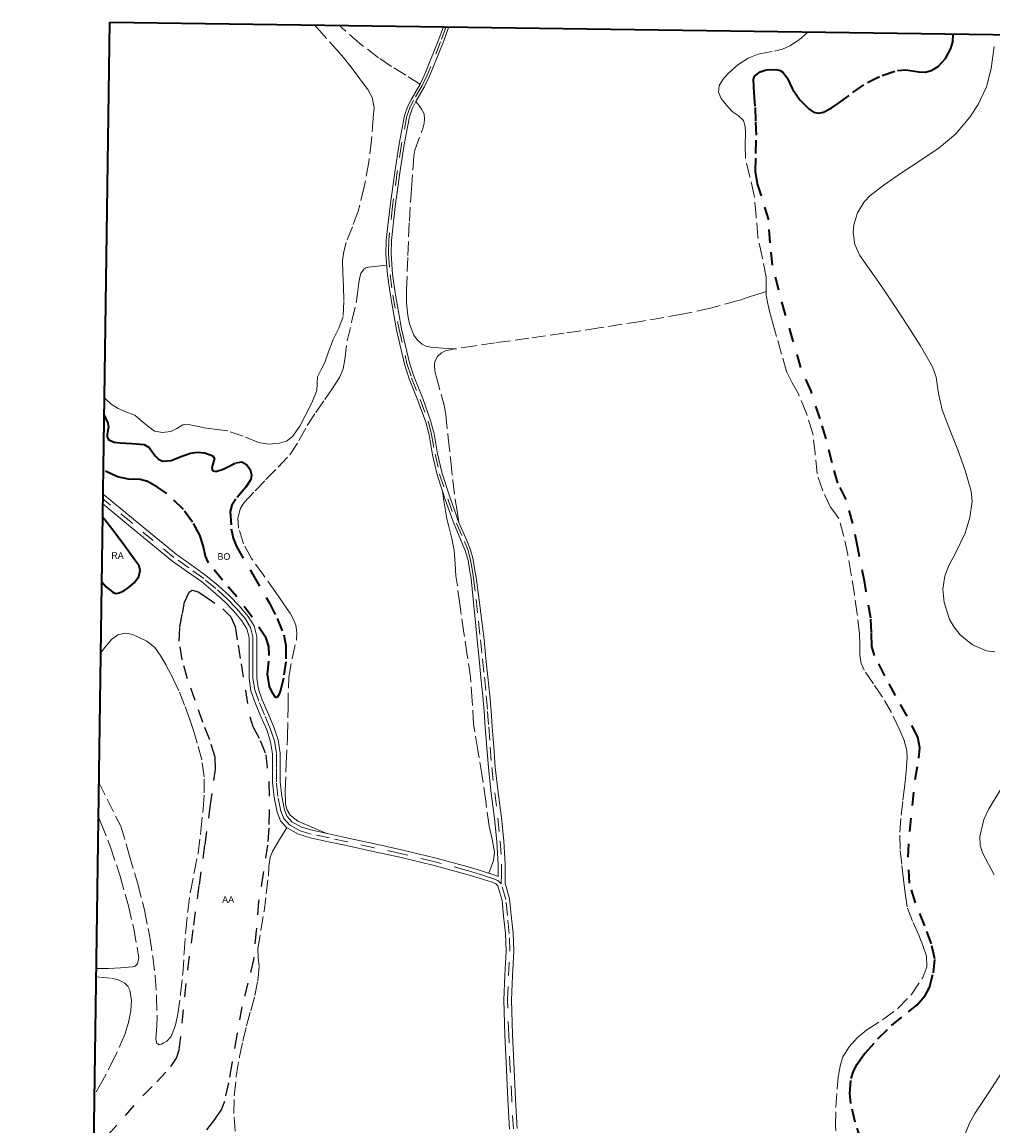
# Model space of a CAD drawing. Header units: metres. Extents: x 397317 to 400830, y 4588008 to 4590370.
# Tile 33 of 88: x 397317 to 397681, y 4589956 to 4590370. Entities that reach past the tile are written whole.
import ezdxf
from ezdxf.enums import TextEntityAlignment as Align

# ---------------------------------------------------------------- set-up
doc = ezdxf.new("R2010")
doc.units = ezdxf.units.M
doc.header["$MEASUREMENT"] = 0
doc.linetypes.add('bt5mv20_nopinta', pattern=[10, 5, -5])
doc.linetypes.add('bt5mv20_tlin1', pattern=[7, 5.25, -1.75])
for name, color, linetype, lineweight in [('ARB01_CN', 7, 'Continuous', 15), ('ARB01_LN', 7, 'Continuous', 15), ('COB01_CN', 7, 'Continuous', 15), ('COB01_LN', 7, 'Continuous', 15), ('FLU01_LN', 7, 'Continuous', 15), ('PAR01_LN', 7, 'Continuous', 15), ('RAI01_CN', 7, 'Continuous', 15), ('RAI01_LN', 7, 'Continuous', 15), ('VIA16_LN', 7, 'Continuous', 15), ('VIA19_LN', 7, 'Continuous', 15), ('VIR01_LN', 7, 'Continuous', 15)]:
    doc.layers.add(name, color=color, linetype=linetype, lineweight=lineweight)
doc.styles.add('034', font='txt')

msp = doc.modelspace()

# ---------------------------------------------------------------- linework, layer by layer
at = {"layer": 'ARB01_LN', "color": 3, "linetype": 'bt5mv20_nopinta', "lineweight": 25}
msp.add_polyline3d([(397349.59, 4589952.47, 142.87), (397356.12, 4589959.79, 143.67), (397362.62, 4589967.13, 144.5), (397367.89, 4589972.41, 144.92), (397373.18, 4589978.15, 145.31), (397375.25, 4589981.36, 145.75), (397376.34, 4589984.48, 146.28), (397379.52, 4590014.59, 147.86), (397381.78, 4590031.18, 148.57), (397383.88, 4590046.31, 149.9), (397386, 4590061.42, 150.94), (397387.97, 4590075.57, 150.97), (397389.93, 4590089.72, 150.98), (397389.8, 4590094.16, 150.98), (397387.74, 4590100.72, 150.98), (397385.18, 4590107.23, 150.98), (397382.27, 4590115.41, 150.8), (397379.39, 4590123.63, 150.55), (397377.43, 4590130.67, 150.5), (397376.3, 4590137.78, 150.55), (397376.56, 4590142.95, 150.77), (397377.5, 4590148.14, 151.21), (397378.31, 4590152.33, 151.84), (397379.99, 4590156.17, 152.83), (397381.14, 4590156.87, 153.42), (397383.4, 4590156.27, 154.6), (397385.57, 4590154.83, 155.43), (397392.7, 4590149.8, 156.66), (397395.64, 4590146.84, 157.21), (397397.25, 4590143.21, 157.74), (397398.39, 4590136.21, 158.65), (397399.5, 4590129.18, 159.48), (397401.12, 4590119.26, 160.24), (397402.76, 4590109.36, 160.75), (397403.94, 4590105.7, 160.9), (397406.71, 4590100.48, 161.05), (397408.78, 4590095.05, 161.25), (397409.95, 4590084.54, 162.46), (397410.08, 4590073.98, 163.43), (397409.89, 4590067.59, 163.44), (397409.41, 4590061.22, 163.43), (397407.78, 4590050.6, 163.42), (397406.09, 4590040.01, 163.4), (397405.22, 4590029.12, 163.3), (397404.15, 4590018.25, 163.02), (397402.04, 4590009.42, 162.68), (397399.85, 4590000.62, 162.3), (397397.93, 4589989.88, 161.82), (397396.03, 4589979.13, 161.31), (397394.76, 4589972.05, 160.89), (397393.28, 4589965.03, 159.92), (397392.15, 4589962.12, 159.22), (397389.52, 4589958.24, 158.02), (397386.61, 4589954.48, 156.77)], dxfattribs=at)
at = {"layer": 'COB01_LN', "color": 92, "linetype": 'bt5mv20_nopinta', "lineweight": 35}
for points in [[(397616.6, 4590221.1, 174.03), (397613.2, 4590231.46, 174.33), (397609.34, 4590240.4, 174.64), (397606.49, 4590250.29, 175.33), (397603.63, 4590260.17, 176), (397601.09, 4590269.42, 176.5), (397598.71, 4590278.72, 177), (397597.84, 4590287.21, 177.51), (397597.34, 4590295.74, 178.01), (397594.63, 4590304.8, 178.35), (397593.17, 4590309.31, 178.45), (397592.4, 4590313.92, 178.56), (397592.54, 4590320.7, 178.69), (397592.74, 4590327.49, 178.7), (397592.54, 4590332.97, 178.29), (397592.32, 4590338.45, 177.77), (397591.92, 4590343.41, 177.63), (397591.61, 4590348.37, 177.51), (397591.99, 4590349.67, 177.45), (397594.1, 4590351.32, 177.33), (397596.41, 4590352.01, 177.19), (397600.05, 4590352.16, 176.87), (397601.58, 4590351.81, 176.63), (397602.69, 4590351.19, 176.32), (397604.3, 4590349, 175.49), (397606.29, 4590344.75, 174.08), (397608.98, 4590340.8, 172.58), (397612.37, 4590337.45, 171.12), (397614.14, 4590336.19, 170.38), (397615.99, 4590335.74, 169.64), (397617.87, 4590336.14, 168.8), (397620.71, 4590337.61, 167.41), (397623.53, 4590339.5, 166.45), (397628.91, 4590343.49, 166.01), (397634.35, 4590347.35, 166.04), (397639.84, 4590349.95, 165.98), (397645.65, 4590351.85, 165.91), (397648.76, 4590352.07, 165.86), (397653.61, 4590351.26, 165.76), (397656.03, 4590351.16, 165.71), (397658.39, 4590351.79, 165.66), (397660.82, 4590353.31, 165.59), (397663.67, 4590356.34, 165.56), (397665.61, 4590360, 165.83), (397666.35, 4590362.57, 166.26), (397666.51, 4590365.53, 166.92)], [(397348.19, 4590222.46, 167.76), (397349.62, 4590219.53, 167.91), (397349.79, 4590217.95, 167.99), (397349.32, 4590215.36, 168.17), (397349.34, 4590214.19, 168.27), (397349.92, 4590213.22, 168.39), (397351.92, 4590212.35, 169.12), (397354.14, 4590212.11, 169.76), (397358.71, 4590211.84, 169.81), (397363.18, 4590211.53, 169.83), (397365.06, 4590210.4, 169.83), (397367.33, 4590207.3, 169.83), (397368.56, 4590205.95, 169.83), (397370.05, 4590205.24, 169.83), (397373.25, 4590205.49, 169.82), (397378.08, 4590207.4, 169.8), (397380.5, 4590208.28, 169.79), (397382.92, 4590208.65, 169.78), (397385.92, 4590208.32, 169.77), (397388.92, 4590207.31, 169.78), (397389.49, 4590206.23, 169.83), (397388.78, 4590203.72, 170.01), (397388.51, 4590202.57, 170.11), (397388.78, 4590201.78, 170.19), (397389.99, 4590201.41, 170.29), (397392.76, 4590202.3, 170.47), (397397.55, 4590204.64, 170.7), (397399.75, 4590204.99, 170.77), (397401.53, 4590204.01, 170.82), (397402.87, 4590202.07, 170.69), (397403.47, 4590200.14, 170.5), (397403.17, 4590198.42, 170.43), (397401.34, 4590195.44, 170.41), (397397.49, 4590190.97, 170.44), (397396.02, 4590188.7, 170.41), (397395.44, 4590186.41, 170.31), (397395.85, 4590179.81, 169.18), (397396.58, 4590176.4, 168.49), (397397.84, 4590173.18, 168.08), (397403.94, 4590162.7, 167.96), (397410.03, 4590152.26, 167.86), (397413.02, 4590146.24, 167.52), (397415.5, 4590140.05, 167.05), (397416.33, 4590136.12, 166.68), (397416.33, 4590130.02, 165.95), (397415.43, 4590123.91, 164.91), (397414.46, 4590119.73, 163.99), (397413.81, 4590117.88, 163.47), (397413.08, 4590116.54, 162.95), (397412.44, 4590116.58, 162.57), (397411.24, 4590118.4, 161.97), (397410.22, 4590120.69, 161.43), (397409.46, 4590125.3, 160.59), (397410.07, 4590132.37, 159.91), (397409.98, 4590135.73, 159.72), (397408.88, 4590138.83, 159.57), (397403.63, 4590146.73, 159.48), (397397.94, 4590154.33, 159.36), (397392.53, 4590160.65, 158.7), (397387.31, 4590167.09, 157.38), (397386.13, 4590169.55, 156.7), (397385.25, 4590173.56, 155.5), (397384.09, 4590177.49, 154.36), (397381.34, 4590182.42, 152.94), (397377.87, 4590187.08, 152), (397371.7, 4590193.09, 152.01), (397368.24, 4590195.54, 152.23), (397364.46, 4590197.59, 152.31), (397361.69, 4590198.34, 152.22), (397357.33, 4590198.55, 152.02), (397353.18, 4590199.35, 151.95), (397347.89, 4590201.86, 152.65)], [(397632.14, 4589950.35, 165.68), (397629.69, 4589957.29, 166.14), (397628.07, 4589964.31, 166.4), (397627.7, 4589968, 166.4), (397628.23, 4589973.65, 166.4), (397629.11, 4589976.42, 166.4), (397630.49, 4589979.08, 166.4), (397633.46, 4589983.21, 166.4), (397638.29, 4589988.52, 166.41), (397643.35, 4589993.54, 166.42), (397649.78, 4589998.66, 166.47), (397653.03, 4590001.34, 166.51), (397656, 4590004.85, 166.57), (397657.56, 4590007.83, 166.7), (397659.11, 4590013.35, 167.06), (397659.65, 4590018.62, 167.3), (397658.31, 4590024.15, 167.32), (397655.9, 4590030.93, 167.34), (397652.31, 4590039.59, 167.45), (397650.14, 4590046.98, 167.56), (397649.59, 4590056.68, 167.7), (397650.23, 4590066.39, 167.84), (397651.23, 4590076.1, 167.98), (397652.25, 4590085.8, 168.21), (397653.67, 4590093.79, 168.59), (397653.97, 4590097.77, 168.82), (397653.19, 4590101.66, 169.04), (397649.2, 4590109.65, 169.49), (397644.83, 4590117.29, 169.85), (397640.82, 4590124.75, 169.96), (397636.97, 4590132.38, 170.01), (397636.03, 4590135.74, 170.07), (397635.9, 4590141.04, 170.17), (397635.66, 4590146.35, 170.27), (397633.32, 4590159.59, 170.52), (397630.79, 4590172.8, 170.78), (397628.82, 4590181.92, 171.44), (397626.35, 4590190.9, 172.26), (397623.27, 4590196.94, 172.58), (397621.13, 4590204.62, 172.91), (397618.87, 4590213.66, 173.48), (397616.6, 4590221.1, 174.03)]]:
    msp.add_polyline3d(points, dxfattribs=at)
at = {"layer": 'FLU01_LN', "color": 150, "linetype": 'Continuous', "lineweight": 15}
for points in [[(397681.86, 4590360.81, 159.29), (397680.75, 4590352.57, 159.03), (397678.96, 4590345.62, 158.79), (397675.83, 4590339.03, 158.54), (397672.72, 4590334.34, 158.37), (397667.44, 4590328.07, 158.12), (397661.25, 4590322.78, 157.85), (397653.98, 4590317.92, 157.47), (397646.7, 4590313.13, 157.05), (397641.02, 4590309.17, 156.75), (397635.43, 4590304.88, 156.51), (397633.15, 4590302.54, 156.44), (397630.61, 4590298.36, 156.34), (397629.19, 4590293.87, 156.25), (397628.95, 4590290.99, 156.19), (397629.62, 4590286.49, 156.09), (397631.5, 4590282.39, 155.98), (397635.95, 4590276.06, 155.7), (397640.36, 4590269.76, 155.42), (397644.87, 4590262.97, 155.26), (397649.36, 4590256.16, 155.11), (397654.27, 4590248.51, 154.9), (397658.8, 4590240.62, 154.65), (397660.17, 4590236.76, 154.51), (397661.05, 4590230.58, 154.27), (397662.31, 4590224.52, 154.01), (397664.92, 4590217.95, 153.65), (397665.28, 4590217.04, 153.6), (397668.3, 4590209.53, 153.22), (397671.05, 4590201.81, 152.93), (397673.25, 4590194.02, 152.65), (397673.6, 4590190.12, 152.51), (397672.69, 4590184.14, 152.3), (397670.97, 4590178.24, 152.09), (397667.16, 4590170.22, 151.79), (397665.05, 4590166.33, 151.66), (397663.42, 4590162.29, 151.53), (397662.65, 4590157.28, 151.46), (397663.1, 4590152.2, 151.41), (397665.17, 4590145.91, 151.26), (397666.86, 4590142.97, 151.17), (397669.11, 4590140.13, 151.06), (397673.72, 4590136.36, 150.82), (397678.93, 4590134.13, 150.51), (397682.12, 4590133.67, 150.3)], [(397684.93, 4590083.21, 146.69), (397679.85, 4590074.79, 146.38), (397678.02, 4590070.8, 146.25), (397676.52, 4590064.4, 146.04), (397676.63, 4590061.26, 145.94), (397677.5, 4590058.33, 145.84), (397681.85, 4590050.08, 145.52)], [(397685.49, 4589977.21, 143.35), (397680.15, 4589968.83, 142.93), (397674.57, 4589960.56, 142.4), (397672.57, 4589956.96, 141.91), (397671.11, 4589953.12, 141.36)]]:
    msp.add_polyline3d(points, dxfattribs=at)
at = {"layer": 'PAR01_LN', "color": 3, "linetype": 'bt5mv20_tlin1', "lineweight": 15}
for points in [[(397426.94, 4590368.89, 183.61), (397427.98, 4590367.74, 183.54), (397435.37, 4590359.52, 183.11), (397437.86, 4590356.63, 182.9), (397440.3, 4590353.7, 182.64), (397442.72, 4590350.53, 182.3), (397445.06, 4590347.29, 181.94), (397447.02, 4590344.63, 181.7), (397448.69, 4590341.68, 181.44), (397449.37, 4590337.86, 180.94), (397449.1, 4590334.03, 180.4), (397448.43, 4590325.69, 179.41), (397447.4, 4590317.35, 178.49), (397445.69, 4590308.1, 177.55), (397443.44, 4590298.97, 176.8), (397441.24, 4590293.12, 176.45), (397438.97, 4590287.27, 176.11), (397438.04, 4590283.92, 175.89), (397437.6, 4590280.51, 175.67), (397437.71, 4590275.61, 175.35), (397437.89, 4590270.71, 175.03), (397438.1, 4590265.13, 174.51), (397437.8, 4590259.57, 174.09), (397436.14, 4590255.16, 173.97), (397434.03, 4590250.9, 173.86), (397432.47, 4590246.61, 173.74), (397430.9, 4590242.32, 173.61), (397429.54, 4590239.62, 173.52), (397428.17, 4590236.92, 173.43), (397428.04, 4590234.37, 173.34), (397427.95, 4590231.81, 173.24), (397426.01, 4590227.07, 172.9), (397423.71, 4590222.45, 172.62), (397421.51, 4590218.37, 172.57), (397418.74, 4590214.5, 172.56), (397416.5, 4590212.8, 172.56), (397413.88, 4590211.95, 172.56), (397409.92, 4590211.68, 172.42), (397406, 4590212.29, 172.29), (397400.34, 4590214.57, 172.28), (397394.6, 4590216.59, 172.29), (397390.51, 4590217.13, 172.3), (397386.41, 4590217.63, 172.32), (397382.8, 4590218.39, 172.38), (397379.22, 4590219.08, 172.48), (397377.66, 4590218.82, 172.53), (397375.42, 4590217.49, 172.6), (397373.17, 4590216.38, 172.67), (397370.11, 4590215.97, 172.76), (397367.06, 4590216.47, 172.8), (397363.31, 4590219.43, 172.8), (397359.69, 4590222.51, 172.8), (397356.53, 4590223.66, 172.8), (397353.39, 4590224.95, 172.8), (397350.81, 4590226.68, 172.83), (397348.55, 4590228.79, 172.88), (397348.28, 4590229.13, 172.89)], [(397466.6, 4590346.65, 183.78), (397461.25, 4590350, 183.94), (397455.9, 4590353.35, 184.11), (397451.04, 4590356.58, 184.35), (397444.07, 4590361.9, 184.9), (397437.47, 4590367.69, 185.36), (397436.4, 4590368.76, 185.41)], [(397596.37, 4590268.93, 177.47), (397596.36, 4590270.88, 177.53), (397596.4, 4590274.3, 177.63), (397594.86, 4590281.86, 177.89), (397593.3, 4590289.41, 178.22), (397592.61, 4590297.14, 178.67), (397591.91, 4590304.87, 179.15), (397590.23, 4590311.97, 179.61), (397588.6, 4590319.07, 180.08), (397588.51, 4590323.71, 180.31), (397588.61, 4590328.37, 180.54), (397588.51, 4590330.73, 180.74), (397587.84, 4590333.02, 180.95), (397585.89, 4590334.9, 181.09), (397583.68, 4590336.47, 181.23), (397581.48, 4590338.76, 181.54), (397579.48, 4590341.26, 181.91), (397578.51, 4590343.7, 182.28), (397578.78, 4590346.2, 182.62), (397580.2, 4590348.56, 182.84), (397582.13, 4590350.71, 182.94), (397585.71, 4590353.87, 183.02), (397589.6, 4590356.45, 183.07), (397593.43, 4590357.89, 183.1), (397599.54, 4590359.07, 183.12), (397602.52, 4590359.82, 183.11), (397605.3, 4590361.06, 183.1), (397608.7, 4590363.34, 182.97), (397611.84, 4590365.99, 182.83), (397612.15, 4590366.29, 182.83)], [(397479.69, 4590247.34, 180.59), (397475.16, 4590247.67, 180.95), (397470.64, 4590248, 181.31), (397468.75, 4590248.44, 181.39), (397467.42, 4590249.12, 181.38), (397465.68, 4590250.62, 181.32), (397464.34, 4590252.57, 181.31), (397462.68, 4590256.75, 181.42), (397461.98, 4590259.9, 181.52), (397461.55, 4590264.65, 181.66), (397461.58, 4590269.43, 181.76), (397462.01, 4590282.36, 181.8), (397462.61, 4590295.28, 181.83), (397463.39, 4590307.45, 182.05), (397464.25, 4590319.62, 182.36), (397464.65, 4590321.9, 182.46), (397467.65, 4590330.09, 183.06), (397468.17, 4590332.06, 183.2), (397468.34, 4590333.48, 183.27), (397468.13, 4590335.5, 183.32), (397467.2, 4590337.35, 183.28), (397466.12, 4590338.76, 183.2), (397465.05, 4590340.16, 183.13)], [(397431.65, 4590065.6, 165.24), (397427.83, 4590067.23, 165.42), (397424, 4590068.86, 165.59), (397420.83, 4590070.19, 165.54), (397417.98, 4590072.43, 165.42), (397416.71, 4590074.61, 165.41), (397416.13, 4590076.88, 165.42), (397416.07, 4590081.54, 165.5), (397416.48, 4590091.78, 165.9), (397416.88, 4590102.02, 166.32), (397417.11, 4590113.13, 166.7), (397417.36, 4590124.24, 167.1), (397418.63, 4590131.25, 167.79), (397420.25, 4590138.2, 168.54), (397420.45, 4590140.94, 168.68), (397420.08, 4590143.67, 168.83), (397419.22, 4590145.89, 168.99), (397418.03, 4590147.95, 169.14), (397415.29, 4590151.99, 169.35), (397412.53, 4590156, 169.55), (397408.01, 4590162.37, 169.89), (397403.48, 4590168.77, 170.23), (397400.48, 4590174.3, 170.68), (397398.58, 4590180.16, 171.11), (397398.35, 4590183.86, 171.25), (397399.34, 4590187.59, 171.38), (397400.71, 4590189.71, 171.46), (397404.76, 4590194.1, 171.65), (397408.85, 4590198.36, 171.84), (397413.36, 4590202.94, 172.23), (397417.8, 4590207.63, 172.78), (397421.23, 4590212.98, 173.4), (397424.3, 4590218.58, 174.03), (397427.58, 4590223.49, 174.37), (397430.87, 4590228.38, 174.74), (397433.69, 4590232.35, 175.6), (397436.46, 4590236.58, 176.48), (397437.83, 4590239.94, 176.83), (397438.44, 4590243.4, 177.17), (397439.3, 4590250.34, 177.86), (397441.07, 4590257.86, 178.43), (397442.84, 4590265.38, 179), (397443.34, 4590269.12, 179.41), (397443.62, 4590272.17, 179.83), (397443.99, 4590274.3, 179.83), (397444.44, 4590275.7, 179.83), (397445.52, 4590277.28, 179.83), (397446.29, 4590277.77, 179.83), (397447.24, 4590278.02, 179.83), (397450.68, 4590278.4, 179.83), (397454.13, 4590278.79, 179.64)], [(397596.37, 4590268.93, 177.47), (397591.15, 4590267.22, 177.73), (397585.92, 4590265.5, 177.98), (397575.51, 4590262.58, 178.36), (397564.91, 4590260.39, 178.69), (397549.35, 4590257.68, 179.27), (397533.76, 4590255.21, 179.86), (397520.61, 4590253.23, 180.35), (397507.44, 4590251.35, 180.66), (397494.82, 4590249.64, 180.77), (397487.26, 4590248.49, 180.68), (397479.69, 4590247.34, 180.59)], [(397600.31, 4590252.06, 175.73), (397599.03, 4590256.53, 176.28), (397597.76, 4590261, 176.86), (397596.97, 4590264.21, 177.19), (397596.37, 4590267.47, 177.42), (397596.37, 4590268.93, 177.47)], [(397622.47, 4589954.1, 167.4), (397622.38, 4589955.89, 167.73), (397622.56, 4589962.76, 168.11), (397622.97, 4589969.63, 168.33), (397623.41, 4589974.3, 168.37), (397624.22, 4589978.94, 168.42), (397625.18, 4589981.74, 168.64), (397627.51, 4589985.52, 169.19), (397630.51, 4589988.92, 169.5), (397634.14, 4589991.96, 169.46), (397640.05, 4589995.74, 169.33), (397645.71, 4589999.91, 169.24), (397650.85, 4590005.24, 169.2), (397655.1, 4590011.52, 169.17), (397656.58, 4590015.56, 169.17), (397656.45, 4590019.59, 169.17), (397655.16, 4590023.55, 169.16), (397653.68, 4590027.48, 169.15), (397651.24, 4590032.69, 169.23), (397649.28, 4590038.04, 169.35), (397648.48, 4590043.2, 169.35), (397647.89, 4590048.38, 169.38), (397647.19, 4590054.02, 169.53), (397646.59, 4590059.67, 169.69), (397646.48, 4590066.03, 169.84), (397646.99, 4590072.4, 169.98), (397647.65, 4590078.12, 170.17), (397648.1, 4590081.94, 170.28), (397648.33, 4590083.83, 170.33), (397648.87, 4590088.85, 170.34), (397649.27, 4590093.88, 170.33), (397649.12, 4590096.68, 170.34), (397648, 4590100.8, 170.37), (397646.31, 4590104.83, 170.39), (397643.33, 4590110.93, 170.45), (397640.06, 4590116.77, 170.53), (397636.57, 4590121.77, 170.74), (397633.14, 4590126.87, 171.13), (397632.06, 4590129.53, 171.48), (397631.54, 4590132.34, 171.83), (397631.49, 4590136.4, 172.07), (397631.4, 4590140.46, 172.2), (397630.52, 4590147.91, 172.22), (397629.49, 4590155.34, 172.25), (397628.26, 4590162.79, 172.52), (397626.94, 4590170.23, 172.77), (397625.53, 4590177.04, 172.77), (397623.59, 4590183.74, 172.77), (397622.12, 4590185.91, 172.83), (397620.46, 4590188.01, 172.91), (397617.59, 4590194.11, 173.21), (397615.48, 4590200.48, 173.49), (397614.74, 4590208.09, 173.69), (397613.91, 4590215.67, 173.88), (397611.47, 4590223.18, 174.05), (397608.47, 4590230.49, 174.22), (397606.08, 4590234.62, 174.61), (397604.03, 4590238.84, 175.11), (397602.17, 4590245.44, 175.39), (397600.31, 4590252.06, 175.73)], [(397479.69, 4590247.34, 180.59), (397476.22, 4590246.63, 180.58), (397474.62, 4590245.83, 180.57), (397473.17, 4590244.47, 180.56), (397472.21, 4590242.64, 180.31), (397472, 4590241.25, 179.93), (397472.19, 4590239.17, 179.3), (397472.63, 4590237.1, 178.92), (397474.62, 4590229.89, 178.62), (397475.62, 4590226.27, 178.49), (397476.28, 4590222.61, 178.28), (397477.2, 4590213.95, 177.61), (397478.13, 4590205.27, 176.93), (397478.91, 4590198.05, 176.24), (397479.84, 4590190.83, 175.75), (397480.5, 4590186.56, 175.64), (397481.17, 4590182.29, 175.54)], [(397492.43, 4590050.7, 167.04), (397493.29, 4590053.1, 167.18), (397494.14, 4590055.5, 167.32), (397494.58, 4590058.62, 167.48), (397493.67, 4590063.48, 167.69), (397492.51, 4590068.35, 167.89), (397491.22, 4590077.73, 168.21), (397489.91, 4590087.1, 168.54), (397488.29, 4590096.85, 169.05), (397486.67, 4590106.61, 169.76), (397486.13, 4590115.4, 170.51), (397485.59, 4590124.19, 171.28), (397484.3, 4590132.52, 172.04), (397483, 4590140.85, 172.78), (397481.55, 4590151.56, 173.28), (397480.09, 4590162.28, 173.62), (397479.81, 4590166.56, 173.98), (397479.41, 4590171.72, 174.31), (397478.55, 4590176.25, 174.41), (397477.38, 4590180.74, 174.49), (397476.71, 4590183.67, 174.79), (397476.14, 4590186.62, 175.07), (397475.58, 4590190.35, 175.26), (397475.03, 4590194.05, 175.74)], [(397346.23, 4590084.66, 143.43), (397354.38, 4590068.37, 143.72), (397357.61, 4590057.54, 144.13), (397360.84, 4590046.7, 144.53), (397363.31, 4590036.78, 144.73), (397365.25, 4590026.71, 144.77), (397366.42, 4590019.41, 144.76), (397367.29, 4590012.07, 144.77), (397367.85, 4590004.4, 144.87), (397368.05, 4589996.73, 144.97), (397367.88, 4589993.45, 145), (397367.62, 4589990.17, 145.02), (397367.56, 4589988.49, 145.04), (397367.95, 4589986.82, 145.07), (397368.25, 4589986.64, 145.09), (397368.71, 4589986.36, 145.13), (397369.07, 4589986.41, 145.15), (397369.62, 4589986.5, 145.19), (397370.29, 4589986.89, 145.19), (397371.66, 4589987.67, 145.19), (397373.3, 4589989.49, 145.19), (397374.99, 4589993.65, 145.19), (397375.85, 4589997.91, 145.19), (397376.84, 4590005.41, 145.19), (397377.63, 4590012.93, 145.19), (397378.18, 4590020.93, 145.19), (397378.76, 4590028.93, 145.2), (397379.52, 4590036.33, 145.25), (397380.5, 4590043.7, 145.4), (397381.92, 4590050.97, 145.96), (397383.37, 4590058.23, 146.56), (397384.43, 4590066.47, 146.8), (397385.25, 4590074.74, 146.91), (397385.72, 4590080.79, 146.9), (397385.7, 4590086.84, 146.91), (397384.75, 4590093.17, 147), (397383.1, 4590099.41, 147.11), (397381.75, 4590103.87, 147.21), (397380.3, 4590108.29, 147.31), (397378.33, 4590113.73, 147.38), (397376.19, 4590119.11, 147.31), (397373.9, 4590123.94, 147.08), (397371.41, 4590128.67, 146.8), (397369.48, 4590132.1, 146.56), (397367.15, 4590135.33, 146.34), (397364.21, 4590137.68, 146.32), (397360.75, 4590139.39, 146.33), (397358.46, 4590140.31, 146.26), (397356.17, 4590140.68, 146.18), (397353.34, 4590140.08, 146.09), (397350.88, 4590138.36, 145.99), (397347.92, 4590134.7, 145.53), (397346.92, 4590133.33, 145.31)], [(397346.05, 4590071.79, 138.44), (397346.99, 4590069.62, 138.43), (397350.58, 4590060.5, 138.38), (397354.17, 4590049.53, 138.28), (397357.33, 4590038.39, 138.17), (397359.27, 4590029.81, 138.15), (397360.81, 4590021.19, 138.14), (397361.15, 4590018.92, 138.09), (397360.68, 4590016.66, 137.97), (397359.86, 4590015.85, 137.87), (397358.78, 4590015.52, 137.77), (397354.32, 4590015.15, 137.58), (397349.86, 4590014.98, 137.39), (397345.24, 4590014.88, 137.18)], [(397397.3, 4589953.93, 161.75), (397396.82, 4589960.56, 161.84), (397396.95, 4589967.17, 161.94), (397397.73, 4589974.58, 162.21), (397398.95, 4589981.95, 162.4), (397400.21, 4589987.73, 162.43), (397401.58, 4589993.47, 162.46), (397403.12, 4589999.1, 162.49), (397404.68, 4590004.76, 162.52), (397405.75, 4590010.29, 162.67), (397406.32, 4590015.84, 162.97), (397405.98, 4590019.06, 163.23), (397405.74, 4590022.28, 163.48), (397406.93, 4590029.32, 163.78), (397408.12, 4590036.35, 163.95), (397408.95, 4590042.94, 163.99), (397409.77, 4590049.53, 164.04), (397409.97, 4590053.16, 164.1), (397410.36, 4590056.73, 164.2), (397411.24, 4590058.88, 164.31), (397413.98, 4590063.27, 164.62), (397416.71, 4590067.66, 164.93)], [(397345.19, 4590011.75, 138.17), (397350.94, 4590011.33, 138.28), (397353.48, 4590010.74, 138.28), (397355.88, 4590009.43, 138.28), (397357.1, 4590008.27, 138.28), (397357.83, 4590006.82, 138.28), (397358.46, 4590002.99, 138.29), (397358.18, 4589999.17, 138.3), (397357.27, 4589994.62, 138.43), (397355.87, 4589990.14, 138.55), (397352.1, 4589981.54, 138.49), (397347.84, 4589973.25, 138.4), (397344.57, 4589967.61, 138.31)]]:
    msp.add_polyline3d(points, dxfattribs=at)
at = {"layer": 'RAI01_LN', "color": 202, "linetype": 'Continuous', "lineweight": 35}
msp.add_polyline3d([(397347.3, 4590159.94, 150.74), (397348.97, 4590158.14, 150.74), (397351.59, 4590155.93, 150.74), (397352.66, 4590155.6, 150.74), (397353.77, 4590155.8, 150.74), (397355.52, 4590156.64, 150.74), (397357.18, 4590157.77, 150.74), (397359.4, 4590159.64, 150.74), (397361.19, 4590161.98, 150.74), (397361.63, 4590164.18, 150.74), (397361.29, 4590166.04, 150.74), (397359.81, 4590168.01, 150.74), (397355.9, 4590173.36, 150.74), (397351.99, 4590178.7, 150.74), (397348.4, 4590183.26, 150.74), (397347.64, 4590184.13, 150.74)], dxfattribs=at)
at = {"layer": 'VIA16_LN', "color": 42, "linetype": 'bt5mv20_nopinta', "lineweight": 15}
for points in [[(397476.42, 4590368.2, 186.18), (397474.34, 4590362.59, 185.59), (397469.33, 4590350.04, 184.22), (397467.44, 4590346.2, 183.78), (397464.21, 4590340.62, 183.13), (397462.77, 4590337.74, 182.8), (397461.68, 4590334.71, 182.48), (397459.7, 4590324.16, 181.87), (397458.09, 4590313.56, 181.44), (397456.32, 4590300.85, 180.64), (397454.9, 4590288.13, 179.87), (397454.78, 4590282.99, 179.68), (397455.37, 4590275.26, 179.6), (397456.43, 4590267.53, 179.47), (397458.76, 4590254.66, 179.06), (397461.69, 4590241.92, 178.41), (397463.47, 4590236.42, 178.04), (397466.71, 4590228.36, 177.43), (397469.65, 4590220.2, 176.84), (397470.92, 4590215.31, 176.54), (397472.25, 4590207.82, 176.16), (397473.96, 4590200.42, 175.84), (397477, 4590191.13, 175.69), (397480.28, 4590181.94, 175.54), (397483.23, 4590175.13, 175.25), (397484.6, 4590171.7, 175.01), (397485.54, 4590168.16, 174.73), (397486.12, 4590164.78, 174.46), (397486.7, 4590161.39, 174.2), (397487.68, 4590153.33, 173.63), (397488.54, 4590145.25, 173.07), (397489.3, 4590138.18, 172.66), (397490.04, 4590131.11, 172.23), (397490.76, 4590124.17, 171.55), (397491.44, 4590117.24, 170.75), (397491.94, 4590111.4, 170.06), (397492.38, 4590105.55, 169.41), (397492.94, 4590097.96, 169.13), (397493.52, 4590090.37, 169.01), (397494.61, 4590080.84, 168.59), (397495.82, 4590071.3, 168.22), (397496.7, 4590062.67, 168.11), (397497.16, 4590054.04, 167.9), (397497.18, 4590050.15, 167.53), (397497.07, 4590046.66, 167.25)], [(397497.07, 4590046.66, 167.25), (397495.78, 4590047.89, 167.28), (397494.19, 4590048.61, 167.23), (397489.23, 4590050.25, 166.81), (397484.23, 4590051.74, 166.45), (397471.82, 4590055.08, 166.15), (397459.32, 4590058.08, 165.87), (397449.36, 4590060.26, 165.63), (397439.39, 4590062.44, 165.39), (397432.62, 4590063.92, 165.26), (397425.84, 4590065.39, 165.14), (397421.62, 4590066.63, 165.06), (397417.62, 4590068.8, 164.93), (397415.58, 4590071.15, 164.78), (397414.38, 4590073.94, 164.59), (397413.34, 4590079.43, 164.22), (397412.75, 4590084.95, 163.85), (397412.79, 4590090.29, 163.46), (397412.77, 4590095.64, 163.03), (397412, 4590100.34, 162.56), (397410.46, 4590104.92, 162.09), (397408.3, 4590110.04, 161.95), (397406.14, 4590115.17, 161.85), (397404.61, 4590119.41, 161.54), (397403.93, 4590123.8, 161.13), (397403.92, 4590127.9, 160.74), (397403.93, 4590132.01, 160.34), (397403.95, 4590135.67, 159.9), (397403.97, 4590139.32, 159.43), (397403.06, 4590142.9, 159.02), (397400.99, 4590146.18, 158.65), (397397.79, 4590150.01, 158.2), (397394.36, 4590153.58, 157.75), (397390.03, 4590157.51, 156.96), (397385.49, 4590161.19, 156.11), (397379.93, 4590165.18, 155.33), (397374.36, 4590169.17, 154.72), (397358.25, 4590182.32, 153.04), (397347.74, 4590191.07, 151.98)], [(397501.6, 4589954.81, 164.28), (397500.99, 4589965.91, 164.65), (397500.42, 4589977.01, 165.01), (397499.86, 4589990.09, 165.46), (397499.46, 4590003.17, 165.9), (397499.82, 4590012.31, 166.09), (397500.3, 4590021.45, 166.25), (397500.06, 4590028.11, 166.45), (397499.39, 4590034.77, 166.7), (397498.77, 4590040.77, 166.97), (397497.07, 4590046.66, 167.25)]]:
    msp.add_polyline3d(points, dxfattribs=at)
at = {"layer": 'VIA19_LN', "color": 7, "linetype": 'Continuous', "lineweight": 15}
for points in [[(397475.41, 4590368.21, 186.15), (397473.45, 4590362.94, 185.59), (397468.45, 4590350.43, 184.22), (397466.6, 4590346.65, 183.78), (397463.36, 4590341.07, 183.13), (397461.89, 4590338.12, 182.8), (397460.75, 4590334.96, 182.48), (397458.76, 4590324.32, 181.87), (397457.14, 4590313.7, 181.44), (397455.37, 4590300.97, 180.64), (397453.94, 4590288.19, 179.87), (397453.82, 4590282.96, 179.68), (397454.41, 4590275.15, 179.6), (397455.48, 4590267.38, 179.47), (397457.82, 4590254.47, 179.06), (397460.76, 4590241.66, 178.41), (397462.56, 4590236.09, 178.04), (397465.82, 4590228.02, 177.43), (397468.73, 4590219.92, 176.84), (397469.98, 4590215.1, 176.54), (397471.31, 4590207.63, 176.16), (397473.04, 4590200.16, 175.84), (397475.03, 4590194.05, 175.74), (397476.09, 4590190.82, 175.69), (397479.39, 4590181.59, 175.54), (397482.34, 4590174.76, 175.25), (397483.69, 4590171.4, 175.01), (397484.6, 4590167.96, 174.73), (397485.17, 4590164.61, 174.46), (397485.75, 4590161.23, 174.2), (397486.57, 4590153.54, 173.63), (397487.45, 4590144.8, 173.07), (397487.99, 4590138.04, 172.66), (397488.74, 4590130.97, 172.23), (397489.46, 4590124.04, 171.55), (397490.14, 4590117.12, 170.75), (397490.63, 4590111.3, 170.06), (397491.07, 4590105.45, 169.41), (397491.63, 4590097.87, 169.13), (397492.22, 4590090.25, 169.01), (397493.31, 4590080.68, 168.59), (397494.52, 4590071.15, 168.22), (397495.39, 4590062.57, 168.11), (397495.85, 4590054, 167.9), (397495.87, 4590050.15, 167.53), (397495.87, 4590049.43, 167.26), (397494.71, 4590049.95, 167.23), (397489.66, 4590051.62, 166.81), (397484.62, 4590053.12, 166.45), (397472.17, 4590056.48, 166.15), (397459.64, 4590059.48, 165.87), (397449.66, 4590061.66, 165.63), (397439.7, 4590063.84, 165.39), (397432.92, 4590065.32, 165.26), (397426.2, 4590066.78, 165.14), (397422.17, 4590067.96, 165.06), (397418.53, 4590069.94, 164.93), (397416.81, 4590071.92, 164.78), (397415.76, 4590074.36, 164.59), (397414.76, 4590079.64, 164.22), (397414.19, 4590085.02, 163.85), (397414.22, 4590090.29, 163.46), (397414.21, 4590095.76, 163.03), (397413.4, 4590100.69, 162.56), (397411.8, 4590105.43, 162.09), (397409.63, 4590110.59, 161.95), (397407.48, 4590115.69, 161.85), (397406.01, 4590119.76, 161.54), (397405.37, 4590123.91, 161.13), (397405.36, 4590127.9, 160.74), (397405.37, 4590132, 160.34), (397405.39, 4590135.66, 159.9), (397405.41, 4590139.5, 159.43), (397404.4, 4590143.47, 159.02), (397402.15, 4590147.03, 158.65), (397398.86, 4590150.97, 158.2), (397395.36, 4590154.61, 157.75), (397390.96, 4590158.6, 156.96), (397386.36, 4590162.33, 156.11), (397380.76, 4590166.34, 155.33), (397375.23, 4590170.31, 154.72), (397359.16, 4590183.43, 153.04), (397347.77, 4590192.92, 151.89)], [(397477.44, 4590368.18, 186.22), (397475.24, 4590362.25, 185.59), (397470.21, 4590349.65, 184.22), (397468.29, 4590345.75, 183.78), (397465.05, 4590340.16, 183.13), (397463.66, 4590337.36, 182.8), (397462.61, 4590334.46, 182.48), (397460.65, 4590324, 181.87), (397459.04, 4590313.42, 181.44), (397457.27, 4590300.73, 180.64), (397455.86, 4590288.07, 179.87), (397455.74, 4590283.01, 179.68), (397456.32, 4590275.36, 179.6), (397457.38, 4590267.68, 179.47), (397459.7, 4590254.85, 179.06), (397462.62, 4590242.18, 178.41), (397464.37, 4590236.75, 178.04), (397467.61, 4590228.7, 177.43), (397470.57, 4590220.48, 176.84), (397471.86, 4590215.51, 176.54), (397473.19, 4590208.01, 176.16), (397474.88, 4590200.68, 175.84), (397477.9, 4590191.44, 175.69), (397481.17, 4590182.29, 175.54), (397484.11, 4590175.5, 175.25), (397485.52, 4590172.01, 175.01), (397486.48, 4590168.36, 174.73), (397487.07, 4590164.94, 174.46), (397487.65, 4590161.55, 174.2), (397488.77, 4590153.13, 173.63), (397489.72, 4590145.29, 173.07), (397490.6, 4590138.32, 172.66), (397491.34, 4590131.25, 172.23), (397492.06, 4590124.31, 171.55), (397492.74, 4590117.35, 170.75), (397493.24, 4590111.5, 170.06), (397493.69, 4590105.65, 169.41), (397494.24, 4590098.06, 169.13), (397494.82, 4590090.49, 169.01), (397495.91, 4590080.99, 168.59), (397497.12, 4590071.45, 168.22), (397498.01, 4590062.77, 168.11), (397498.47, 4590054.08, 167.9), (397498.48, 4590050.16, 167.53), (397498.5, 4590046.89, 167.23), (397500.19, 4590041.04, 166.97), (397500.82, 4590034.92, 166.7), (397501.49, 4590028.21, 166.45), (397501.74, 4590021.44, 166.25), (397501.26, 4590012.24, 166.09), (397500.9, 4590003.16, 165.9), (397501.3, 4589990.14, 165.46), (397501.85, 4589977.08, 165.01), (397502.42, 4589965.98, 164.65), (397503.03, 4589954.9, 164.28)], [(397411.92, 4590079.22, 164.22), (397411.31, 4590084.88, 163.85), (397411.35, 4590090.3, 163.46), (397411.33, 4590095.52, 163.03), (397410.6, 4590099.99, 162.56), (397409.12, 4590104.41, 162.09), (397406.98, 4590109.48, 161.95), (397404.8, 4590114.65, 161.85), (397403.22, 4590119.05, 161.54), (397402.49, 4590123.69, 161.13), (397402.49, 4590127.9, 160.74), (397402.49, 4590132.02, 160.34), (397402.52, 4590135.68, 159.9), (397402.53, 4590139.14, 159.43), (397401.73, 4590142.32, 159.02), (397399.83, 4590145.33, 158.65), (397396.72, 4590149.05, 158.2), (397393.36, 4590152.55, 157.75), (397389.09, 4590156.42, 156.96), (397384.62, 4590160.05, 156.11), (397379.09, 4590164.01, 155.33), (397373.49, 4590168.03, 154.72), (397357.34, 4590181.22, 153.04), (397347.71, 4590189.23, 152.06)], [(397500.17, 4589954.72, 164.28), (397499.56, 4589965.83, 164.65), (397498.99, 4589976.94, 165.01), (397498.43, 4589990.04, 165.46), (397498.02, 4590003.18, 165.9), (397498.39, 4590012.38, 166.09), (397498.86, 4590021.46, 166.25), (397498.63, 4590028.01, 166.45), (397497.96, 4590034.62, 166.7), (397497.36, 4590040.49, 166.97), (397495.8, 4590045.89, 167.25), (397494.97, 4590046.68, 167.28), (397493.67, 4590047.27, 167.23), (397488.8, 4590048.88, 166.81), (397483.84, 4590050.36, 166.45), (397471.46, 4590053.69, 166.15), (397459, 4590056.68, 165.87), (397449.05, 4590058.86, 165.63), (397439.08, 4590061.04, 165.39), (397432.31, 4590062.51, 165.26), (397425.48, 4590064, 165.14), (397421.07, 4590065.29, 165.06), (397416.71, 4590067.66, 164.93), (397414.35, 4590070.38, 164.78), (397413, 4590073.52, 164.59), (397411.92, 4590079.22, 164.22)]]:
    msp.add_polyline3d(points, dxfattribs=at)
at = {"layer": 'VIR01_LN', "color": 7, "linetype": 'Continuous', "lineweight": 35, "flags": 128}
msp.add_lwpolyline([(397350.28, 4590369.96), (400830.34, 4590321.33), (400798.6, 4588008.28), (397317.41, 4588056.91)], close=True, dxfattribs=at)

# ---------------------------------------------------------------- texts
at = {"layer": 'ARB01_CN', "color": 251, "linetype": 'Continuous', "lineweight": 0, "style": '034'}
msp.add_text('AA', height=2.5, dxfattribs=at).set_placement((397394.67, 4590040.81), align=Align.MIDDLE_CENTER)
at = {"layer": 'COB01_CN', "color": 251, "linetype": 'Continuous', "lineweight": 0, "style": '034'}
msp.add_text('BO', height=2.5, dxfattribs=at).set_placement((397393.07, 4590169.5), align=Align.MIDDLE_CENTER)
at = {"layer": 'RAI01_CN', "color": 251, "linetype": 'Continuous', "lineweight": 0, "style": '034'}
msp.add_text('RA', height=2.5, dxfattribs=at).set_placement((397353.17, 4590169.86), align=Align.MIDDLE_CENTER)

doc.saveas('drawing.dxf')
